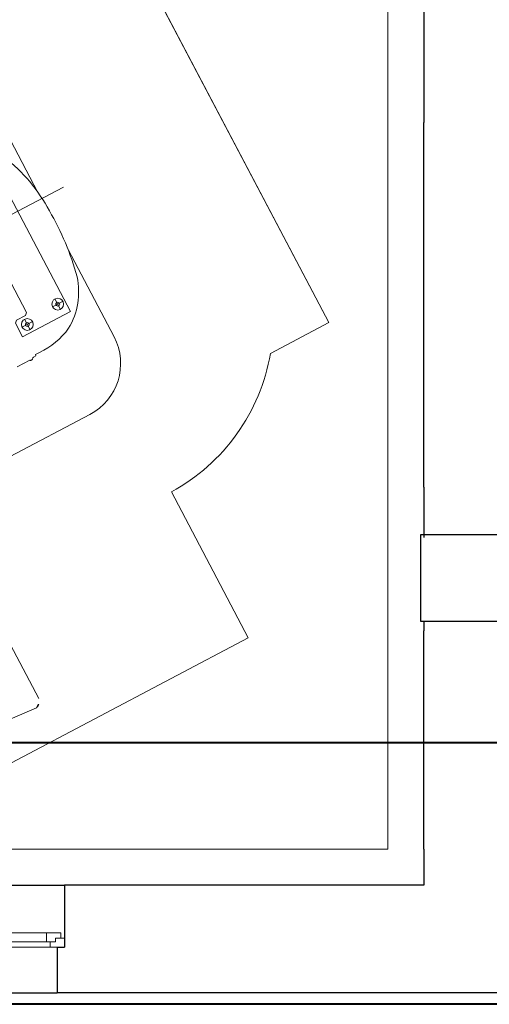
# Model space of a CAD drawing. Header units: millimetres. Extents: x 6612728327 to 6612744462, y 5733542327 to 5733552841.
# Tile 43 of 124: x 6612736399 to 6612736595, y 5733544124 to 5733544535. Entities that reach past the tile are written whole.
import ezdxf

# ---------------------------------------------------------------- set-up
doc = ezdxf.new("R2010")
doc.units = ezdxf.units.MM
doc.header["$MEASUREMENT"] = 0
for name, color, linetype in [('!!!!_SCIANY GRUBE', 7, 'Continuous'), ('_ATECHN-MEBLE', 7, 'Continuous'), ('inw_STOLARKAOKIENNA', 7, 'Continuous'), ('inw_słupy STAL', 7, 'Continuous'), ('inw_WIDOK', 7, 'Continuous')]:
    doc.layers.add(name, color=color, linetype=linetype)

msp = doc.modelspace()

# ---------------------------------------------------------------- linework, layer by layer
at = {"layer": '!!!!_SCIANY GRUBE', "color": 7, "lineweight": 30}
for p, q in [((6612736567.516485, 5733544596.844683), (6612736567.516485, 5733544491.844682)), ((6612736567.516485, 5733544339.844682), (6612736567.516485, 5733544491.844682)), ((6612736567.516485, 5733544339.844682), (6612736567.516485, 5733544318.844682)), ((6612736567.516485, 5733544283.844682), (6612736567.516485, 5733544279.844682)), ((6612736567.516485, 5733544188.844682), (6612736567.516485, 5733544279.844682)), ((6612736567.516485, 5733544188.844682), (6612736567.516485, 5733544173.844682)), ((6612736567.516485, 5733544173.844682), (6612736417.516485, 5733544173.844682)), ((6612736417.516485, 5733544173.844682), (6612736417.516485, 5733544147.902629)), ((6612736414.516485, 5733544147.902629), (6612736414.516485, 5733544128.844682)), ((6612736414.516485, 5733544147.902629), (6612736417.516485, 5733544147.902629)), ((6612736718.516485, 5733544128.844682), (6612736414.516485, 5733544128.844682))]:
    msp.add_line(p, q, dxfattribs=at)
at = {"layer": '!!!!_SCIANY GRUBE', "color": 7, "lineweight": 30, "flags": 128}
msp.add_lwpolyline([(6612736566.016485, 5733544283.844682), (6612736599.016485, 5733544283.844682), (6612736599.016485, 5733544319.844682), (6612736566.016485, 5733544319.844682)], close=True, dxfattribs=at)
msp.add_lwpolyline([(6612736566.016485, 5733544283.844682), (6612736599.016485, 5733544283.844682), (6612736599.016485, 5733544319.844682), (6612736566.016485, 5733544319.844682)], close=True, dxfattribs=at)
at = {"layer": '_ATECHN-MEBLE', "color": 7, "lineweight": 18}
for p, q in [((6612736443.267447, 5733544568.959079), (6612736527.843026, 5733544408.413704)), ((6612736417.081892, 5733544464.941422), (6612736189.856599, 5733544345.234892)), ((6612736417.083724, 5733544464.937943), (6612736189.856842, 5733544345.234431)), ((6612736527.843026, 5733544408.413704), (6612736503.470469, 5733544395.5742)), ((6612736462.170006, 5733544337.791273), (6612736494.24907, 5733544276.897272)), ((6612736494.24907, 5733544276.897272), (6612736397.774149, 5733544226.074118))]:
    msp.add_line(p, q, dxfattribs=at)
at = {"layer": '_ATECHN-MEBLE', "color": 7, "lineweight": 18, "flags": 128}
for points in [[(6612736025.516484, 5733544865.844683), (6612736552.516485, 5733544865.844683), (6612736552.516485, 5733544188.844682), (6612736025.516484, 5733544188.844682)], [(6612736420.041649, 5733544413.00719), (6612736400.072657, 5733544402.48749), (6612736397.097639, 5733544408.134809), (6612736397.483118, 5733544409.37858), (6612736401.347251, 5733544411.414212), (6612736401.73273, 5733544412.657984), (6612736377.063643, 5733544459.486013), (6612736375.819872, 5733544459.871492), (6612736371.95574, 5733544457.835861), (6612736370.711968, 5733544458.22134), (6612736367.58305, 5733544464.160801), (6612736387.552043, 5733544474.680501)], [(6612736420.041649, 5733544413.00719), (6612736400.072657, 5733544402.48749), (6612736397.097639, 5733544408.134809), (6612736397.483118, 5733544409.37858), (6612736401.347251, 5733544411.414212), (6612736401.73273, 5733544412.657984), (6612736377.063643, 5733544459.486013), (6612736375.819872, 5733544459.871492), (6612736371.95574, 5733544457.835861), (6612736370.711968, 5733544458.22134), (6612736367.58305, 5733544464.160801), (6612736387.552043, 5733544474.680501)], [(6612736420.041649, 5733544413.00719), (6612736400.072657, 5733544402.48749), (6612736397.097639, 5733544408.134809), (6612736397.483118, 5733544409.37858), (6612736401.347251, 5733544411.414212), (6612736401.73273, 5733544412.657984), (6612736377.063643, 5733544459.486013), (6612736375.819872, 5733544459.871492), (6612736371.95574, 5733544457.835861), (6612736370.711968, 5733544458.22134), (6612736367.58305, 5733544464.160801), (6612736387.552043, 5733544474.680501)]]:
    msp.add_lwpolyline(points, close=True, dxfattribs=at)
for points in [[(6612736107.051344, 5733544777.925919, -0.1590225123), (6612736176.950421, 5733544789.663687, -0.2531049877), (6612736251.557931, 5733544740.295979), (6612736346.728783, 5733544559.648767, -0.232067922), (6612736418.891846, 5733544556.123077), (6612736443.264233, 5733544568.962906), (6612736527.841944, 5733544408.418654), (6612736503.469558, 5733544395.578826, -0.2287950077), (6612736462.169862, 5733544337.795351), (6612736494.249736, 5733544276.901775), (6612736397.77549, 5733544226.07734), (6612736301.301243, 5733544175.252904), (6612736269.22137, 5733544236.14648, -0.2287950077), (6612736198.209551, 5733544234.762149), (6612736173.837164, 5733544221.92232), (6612736089.259452, 5733544382.466572), (6612736113.631839, 5733544395.3064, -0.232067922), (6612736151.533083, 5733544456.816025), (6612736056.366182, 5733544637.465319, -0.2531049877), (6612736057.842016, 5733544726.915154, -0.1590225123)], [(6612736406.890707, 5733544251.601574), (6612736395.051112, 5733544274.07533, 0.1542522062), (6612736394.932085, 5733544274.196091), (6612736359.697814, 5733544255.634018, 0.1542522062), (6612736359.730099, 5733544255.46756), (6612736371.569694, 5733544232.993804, 0.3026562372), (6612736375.30123, 5733544231.717235), (6612736405.83332, 5733544247.80211, 0.3026562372)]]:
    msp.add_lwpolyline(points, format="xyb", close=True, dxfattribs=at)
for points in [[(6612736406.322991, 5733544463.001289), (6612736386.986145, 5733544499.704076, 0.4142135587), (6612736354.566235, 5733544509.751434), (6612736188.253428, 5733544422.13474, 0.4142135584), (6612736178.206068, 5733544389.714829), (6612736197.541142, 5733544353.011108)], [(6612736406.324799, 5733544462.997952), (6612736386.98844, 5733544499.700996, 0.4142135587), (6612736354.568663, 5733544509.748786), (6612736188.254691, 5733544422.134301, 0.4142135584), (6612736178.206902, 5733544389.714523), (6612736197.541488, 5733544353.010546)], [(6612736397.776608, 5733544389.990332), (6612736403.131317, 5733544392.811293), (6612736403.264719, 5733544392.772488), (6612736403.345499, 5733544392.63133), (6612736403.455293, 5733544392.610837), (6612736403.91643, 5733544392.853773), (6612736404.160972, 5733544393.14813), (6612736404.319179, 5733544393.658617), (6612736404.563721, 5733544393.952972), (6612736405.635672, 5733544394.517696, 0.416285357), (6612736405.67691, 5733544394.640805), (6612736405.473307, 5733544395.062337), (6612736407.131154, 5733544395.935722, 0.1224251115), (6612736419.290368, 5733544406.044962, 0.189338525), (6612736422.804839, 5733544427.530481, 0.064399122), (6612736411.238078, 5733544455.029763, 0.1064222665), (6612736392.523492, 5733544477.387989, 0.2637495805)], [(6612736397.776608, 5733544389.990332), (6612736403.131317, 5733544392.811293), (6612736403.264719, 5733544392.772488), (6612736403.345499, 5733544392.63133), (6612736403.455293, 5733544392.610837), (6612736403.91643, 5733544392.853773), (6612736404.160972, 5733544393.14813), (6612736404.319179, 5733544393.658617), (6612736404.563721, 5733544393.952972), (6612736405.635672, 5733544394.517696, 0.416285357), (6612736405.67691, 5733544394.640805), (6612736405.473307, 5733544395.062337), (6612736407.131154, 5733544395.935722, 0.1224251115), (6612736419.290368, 5733544406.044962, 0.189338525), (6612736422.804839, 5733544427.530481, 0.064399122), (6612736411.238078, 5733544455.029763, 0.1064222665), (6612736392.523492, 5733544477.387989, 0.2637495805)], [(6612736397.776608, 5733544389.990332), (6612736403.131317, 5733544392.811293), (6612736403.264719, 5733544392.772488), (6612736403.345499, 5733544392.63133), (6612736403.455293, 5733544392.610837), (6612736403.91643, 5733544392.853773), (6612736404.160972, 5733544393.14813), (6612736404.319179, 5733544393.658617), (6612736404.563721, 5733544393.952972), (6612736405.635672, 5733544394.517696, 0.4162853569), (6612736405.67691, 5733544394.640805), (6612736405.473307, 5733544395.062337), (6612736407.131154, 5733544395.935722, 0.1224251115), (6612736419.290368, 5733544406.044962, 0.189338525), (6612736422.804839, 5733544427.530481, 0.064399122), (6612736411.238078, 5733544455.029763, 0.1064222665), (6612736392.523492, 5733544477.387989, 0.2637495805)], [(6612736397.777445, 5733544389.987109), (6612736403.132191, 5733544392.807999), (6612736403.265593, 5733544392.769192), (6612736403.346371, 5733544392.628034), (6612736403.456164, 5733544392.607539), (6612736403.917305, 5733544392.850469), (6612736404.161851, 5733544393.144823), (6612736404.320065, 5733544393.655308), (6612736404.56461, 5733544393.949659), (6612736405.636569, 5733544394.514369, 0.416285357), (6612736405.677809, 5733544394.637478), (6612736405.474211, 5733544395.059012), (6612736407.132071, 5733544395.932375, 0.1224251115), (6612736419.291418, 5733544406.041453, 0.189338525), (6612736422.806175, 5733544427.526926, 0.064399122), (6612736411.239779, 5733544455.026361, 0.1064222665), (6612736392.52549, 5733544477.384836, 0.2637495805)], [(6612736397.777445, 5733544389.987109), (6612736403.132191, 5733544392.807999), (6612736403.265593, 5733544392.769192), (6612736403.346371, 5733544392.628034), (6612736403.456164, 5733544392.607539), (6612736403.917305, 5733544392.850469), (6612736404.161851, 5733544393.144823), (6612736404.320065, 5733544393.655308), (6612736404.56461, 5733544393.949659), (6612736405.636569, 5733544394.514369, 0.416285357), (6612736405.677809, 5733544394.637478), (6612736405.474211, 5733544395.059012), (6612736407.132071, 5733544395.932375, 0.1224251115), (6612736419.291418, 5733544406.041453, 0.189338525), (6612736422.806175, 5733544427.526926, 0.064399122), (6612736411.239779, 5733544455.026361, 0.1064222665), (6612736392.52549, 5733544477.384836, 0.2637495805)], [(6612736397.777445, 5733544389.987109), (6612736403.132191, 5733544392.807999), (6612736403.265593, 5733544392.769192), (6612736403.346371, 5733544392.628034), (6612736403.456164, 5733544392.607539), (6612736403.917305, 5733544392.850469), (6612736404.161851, 5733544393.144823), (6612736404.320065, 5733544393.655308), (6612736404.56461, 5733544393.949659), (6612736405.636569, 5733544394.514369, 0.4162853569), (6612736405.677809, 5733544394.637478), (6612736405.474211, 5733544395.059012), (6612736407.132071, 5733544395.932375, 0.1224251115), (6612736419.291418, 5733544406.041453, 0.189338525), (6612736422.806175, 5733544427.526926, 0.064399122), (6612736411.239779, 5733544455.026361, 0.1064222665), (6612736392.52549, 5733544477.384836, 0.2637495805)], [(6612736210.248605, 5733544328.888563), (6612736229.427542, 5733544292.481236, 0.4142277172), (6612736261.847993, 5733544282.432851), (6612736428.165498, 5733544370.05202, 0.414199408), (6612736438.212316, 5733544402.472957), (6612736419.03162, 5733544438.879357)], [(6612736210.248631, 5733544328.887832), (6612736229.427084, 5733544292.480249, 0.4142277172), (6612736261.847401, 5733544282.431434), (6612736428.16607, 5733544370.048394, 0.414199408), (6612736438.213319, 5733544402.469197), (6612736419.033107, 5733544438.875853)]]:
    msp.add_lwpolyline(points, format="xyb", dxfattribs=at)
for points in [[(6612736416.995069, 5733544417.30669), (6612736412.500585, 5733544414.938989)], [(6612736415.931678, 5733544413.875597), (6612736413.563976, 5733544418.370082)], [(6612736404.292739, 5733544408.806643), (6612736399.798255, 5733544406.43894)], [(6612736403.229348, 5733544405.375549), (6612736400.861646, 5733544409.870033)]]:
    msp.add_lwpolyline(points, dxfattribs=at)
at = {"layer": '_ATECHN-MEBLE', "color": 7, "lineweight": 18}
for centre, radius in [((6612736414.747827, 5733544416.122839), 2.456688), ((6612736414.747827, 5733544416.122839), 0.8), ((6612736402.045497, 5733544407.622791), 2.456688), ((6612736402.045497, 5733544407.622791), 0.8)]:
    msp.add_circle(centre, radius, dxfattribs=at)
msp.add_arc((6612736422.987033, 5733544409.448641), 81.67058, 298.66998539, 350.21868848, dxfattribs=at)
at = {"layer": 'inw_STOLARKAOKIENNA', "color": 7, "lineweight": 18}
for p, q in [((6612736351.016485, 5733544153.902629), (6612736410.016485, 5733544153.902629)), ((6612736351.016485, 5733544150.152629), (6612736410.016485, 5733544150.152629)), ((6612736349.516485, 5733544147.902629), (6612736411.516485, 5733544147.902629))]:
    msp.add_line(p, q, dxfattribs=at)
at = {"layer": 'inw_STOLARKAOKIENNA', "color": 7, "lineweight": 18, "flags": 128}
for points in [[(6612736416.016485, 5733544151.652629), (6612736413.766485, 5733544151.652629), (6612736413.766485, 5733544150.152629), (6612736410.016485, 5733544150.152629), (6612736410.016485, 5733544153.902629), (6612736416.016485, 5733544153.902629)], [(6612736417.516485, 5733544147.902629), (6612736411.516485, 5733544147.902629), (6612736411.516485, 5733544150.152629), (6612736413.766485, 5733544150.152629), (6612736413.766485, 5733544151.652629), (6612736417.516485, 5733544151.652629)]]:
    msp.add_lwpolyline(points, close=True, dxfattribs=at)
at = {"layer": 'inw_słupy STAL', "color": 7, "lineweight": 40}
for p, q in [((6612738193.618263, 5733544233.092226), (6612731668.194652, 5733544233.092226)), ((6612738193.618263, 5733544124.092226), (6612731668.194652, 5733544124.092226))]:
    msp.add_line(p, q, dxfattribs=at)
at = {"layer": 'inw_WIDOK', "color": 7, "lineweight": 30}
for p, q in [((6612736343.516485, 5733544173.844682), (6612736417.516485, 5733544173.844682)), ((6612736346.516485, 5733544128.844682), (6612736414.516485, 5733544128.844682))]:
    msp.add_line(p, q, dxfattribs=at)

doc.saveas('drawing.dxf')
